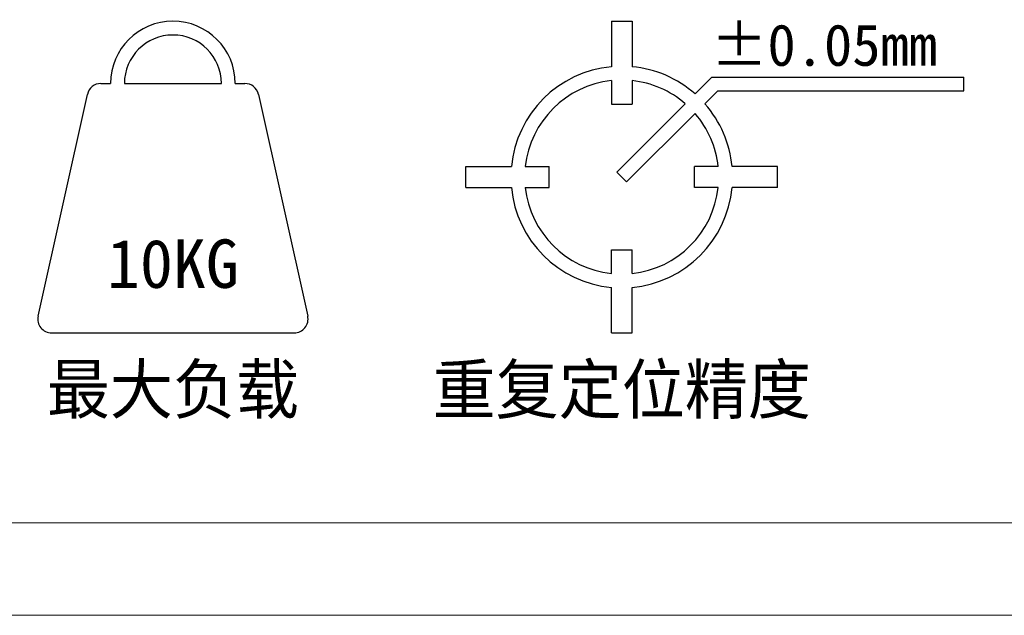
# Model space of a CAD drawing. Header units: millimetres. Extents: x 35469 to 44263, y -24881 to -16268.
# Tile 145 of 231: x 43733 to 43840, y -24881 to -24816. Entities that reach past the tile are written whole.
import ezdxf
from ezdxf.enums import TextEntityAlignment as Align

# ---------------------------------------------------------------- set-up
doc = ezdxf.new("R2010")
doc.units = ezdxf.units.MM
doc.header["$LTSCALE"] = 0.3175
for name, color, linetype, lineweight in [('1轮廓实线层', 7, 'Continuous', 18), ('2细线层', 4, 'Continuous', 13), ('6文字层', 3, 'Continuous', 13), ('图框层', 7, 'Continuous', 18)]:
    doc.layers.add(name, color=color, linetype=linetype, lineweight=lineweight)

# ---------------------------------------------------------------- blocks, each defined once
blk = doc.blocks.new('ZwmFrameMain_3_A4^_^无分区图框^_^landscape')
at = {"layer": '1轮廓实线层'}
blk.add_line((0, 0), (267, 0), dxfattribs=at)
at = {"layer": '2细线层'}
blk.add_line((-25, -5), (272, -5), dxfattribs=at)
blk = doc.blocks.new('最大负载')
for p, q in [((42177.934, -36168.318), (42178.632, -36168.318)), ((42179.632, -36168.318), (42186.632, -36168.318)), ((42187.632, -36168.318), (42188.33, -36168.318)), ((42173.403, -36185.101), (42176.958, -36169.101)), ((42189.306, -36169.101), (42192.862, -36185.101)), ((42174.379, -36186.318), (42191.885, -36186.318))]:
    blk.add_line(p, q)
for centre, radius, start, end in [((42183.132, -36168.318), 4.5, 0, 180), ((42183.132, -36168.318), 3.5, 0, 180), ((42177.934, -36169.318), 1, 90, 167.47119), ((42188.33, -36169.318), 1, 12.52881, 90), ((42174.379, -36185.318), 1, 167.47119, 270), ((42191.885, -36185.318), 1, 270, 12.52881)]:
    blk.add_arc(centre, radius, start, end)
at = {"layer": '6文字层'}
for s, p in [('10KG', (42183.132, -36181.318)), ('最大负载', (42183.132, -36190.318))]:
    blk.add_text(s, height=3.5, dxfattribs=at).set_placement(p, align=Align.MIDDLE)
blk = doc.blocks.new('重复定位精度')
for p, q in [((42215.163, -36163.818), (42215.163, -36167.104)), ((42215.163, -36163.818), (42216.663, -36163.818)), ((42216.663, -36163.818), (42216.663, -36167.104)), ((42215.163, -36168.109), (42215.163, -36169.818)), ((42216.663, -36168.109), (42216.663, -36169.818)), ((42221.206, -36169.069), (42222.424, -36167.851)), ((42222.424, -36167.851), (42240.612, -36167.851)), ((42240.612, -36168.851), (42240.612, -36167.851)), ((42221.913, -36169.776), (42222.838, -36168.851)), ((42222.838, -36168.851), (42240.612, -36168.851)), ((42215.163, -36169.818), (42216.663, -36169.818)), ((42215.56, -36174.715), (42220.497, -36169.778)), ((42216.267, -36175.422), (42221.204, -36170.485)), ((42204.663, -36174.318), (42207.949, -36174.318)), ((42204.663, -36175.818), (42204.663, -36174.318)), ((42208.954, -36174.318), (42210.663, -36174.318)), ((42210.663, -36175.818), (42210.663, -36174.318)), ((42221.163, -36175.818), (42221.163, -36174.318)), ((42222.873, -36174.318), (42221.163, -36174.318)), ((42227.163, -36174.318), (42223.878, -36174.318)), ((42227.163, -36175.818), (42227.163, -36174.318)), ((42215.56, -36174.715), (42216.267, -36175.422)), ((42204.663, -36175.818), (42207.949, -36175.818)), ((42208.954, -36175.818), (42210.663, -36175.818)), ((42222.873, -36175.818), (42221.163, -36175.818)), ((42227.163, -36175.818), (42223.878, -36175.818)), ((42215.163, -36180.318), (42216.663, -36180.318)), ((42215.163, -36182.028), (42215.163, -36180.318)), ((42216.663, -36182.028), (42216.663, -36180.318)), ((42215.163, -36186.318), (42215.163, -36183.033)), ((42216.663, -36186.318), (42216.663, -36183.033)), ((42215.163, -36186.318), (42216.663, -36186.318))]:
    blk.add_line(p, q)
for radius, start, end in [(8, 95.37938, 174.62062), (8, 48.58332, 84.62062), (7, 96.15064, 173.84936), (7, 49.09604, 83.84936), (8, 5.37938, 41.41668), (7, 6.15064, 40.90396), (8, 185.37938, 264.62062), (7, 186.15064, 263.84936), (7, 276.15064, 353.84936), (8, 275.37938, 354.62062)]:
    blk.add_arc((42215.913, -36175.068), radius, start, end)
at = {"layer": '6文字层'}
blk.add_text('%%P0.05mm', height=3, dxfattribs=at).set_placement((42230.51, -36167.94), align=Align.BOTTOM_CENTER)
blk.add_text('重复定位精度', height=3.5, dxfattribs=at).set_placement((42215.913, -36190.318), align=Align.MIDDLE)

msp = doc.modelspace()

# ---------------------------------------------------------------- block references
at = {"xscale": 1.5, "yscale": 1.5, "zscale": 1.5}
for name, p in [('最大负载', (-19525.066, 29429.245)), ('重复定位精度', (-19525.644, 29429.245))]:
    msp.add_blockref(name, p, dxfattribs=at)
at = {"layer": '图框层', "xscale": 2, "yscale": 2, "zscale": 2}
msp.add_blockref('ZwmFrameMain_3_A4^_^无分区图框^_^landscape', (43719.038, -24870.793), dxfattribs=at)

doc.saveas('drawing.dxf')
